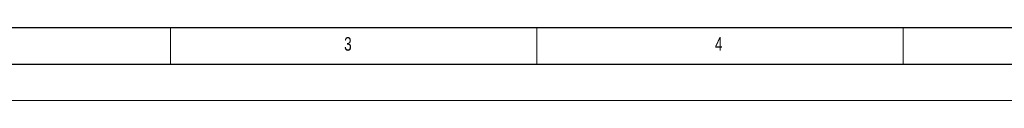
# Model space of a CAD drawing. Header units: millimetres. Extents: x 0 to 594, y 0 to 420.
# Tile 2 of 48: x 81 to 216, y 0 to 10. Entities that reach past the tile are written whole.
import ezdxf

# ---------------------------------------------------------------- set-up
doc = ezdxf.new("R2010")
doc.units = ezdxf.units.MM
doc.layers.add('FORMAT', color=7, linetype='Continuous')
doc.styles.add('SLDTEXTSTYLE0', font='TXT', dxfattribs={"width": 0.75})

msp = doc.modelspace()

# ---------------------------------------------------------------- linework, layer by layer
at = {"color": 7, "linetype": 'Continuous', "lineweight": 18}
for p, q in [((102, 10), (102, 5)), ((152, 10), (152, 5)), ((202, 10), (202, 5)), ((0, 0), (594, 0))]:
    msp.add_line(p, q, dxfattribs=at)
at = {"layer": 'FORMAT'}
for p, q in [((20, 10), (584, 10)), ((15, 5), (589, 5))]:
    msp.add_line(p, q, dxfattribs=at)

# ---------------------------------------------------------------- texts
at = {"layer": 'FORMAT', "char_height": 1.852, "attachment_point": 1, "style": 'SLDTEXTSTYLE0'}
for s, insert in [('3', (125.713, 8.668)), ('4', (176.326, 8.668))]:
    msp.add_mtext(s, dxfattribs=dict(at, insert=insert))

doc.saveas('drawing.dxf')
